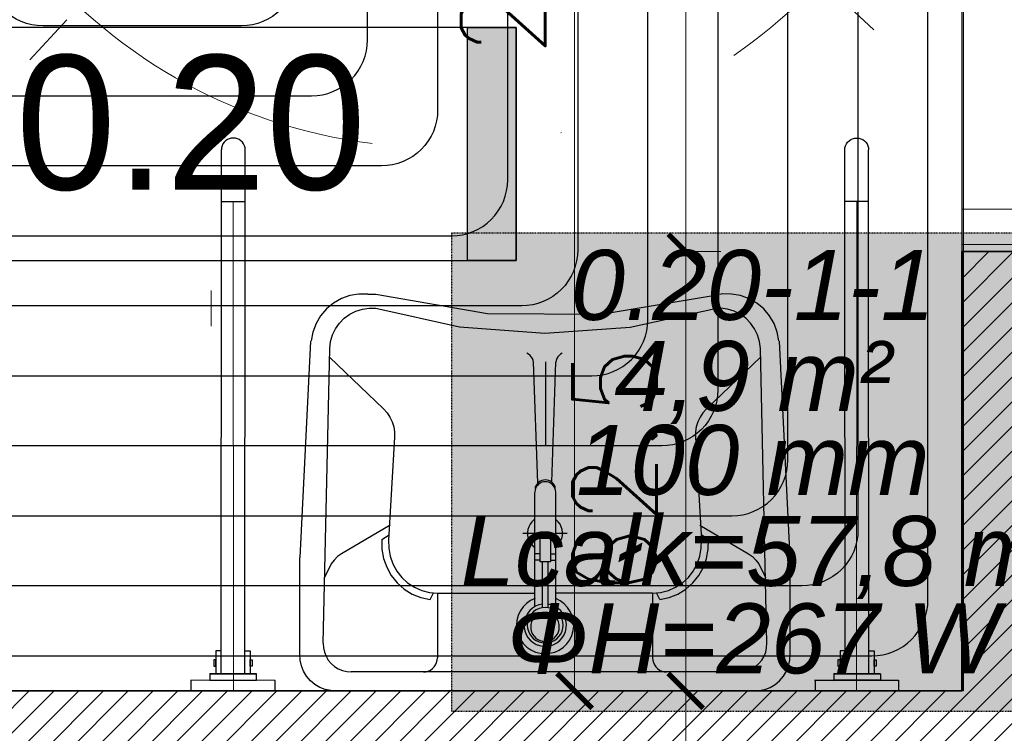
# Model space of a CAD drawing. Header units: millimetres. Extents: x -740 to 33545, y -26688 to 22494.
# Tile 149 of 256: x 10146 to 10287, y 10558 to 10660. Entities that reach past the tile are written whole.
import ezdxf
from ezdxf.enums import TextEntityAlignment as Align
from ezdxf.lldxf.tags import DXFTag

# ---------------------------------------------------------------- set-up
doc = ezdxf.new("R2010")
doc.units = ezdxf.units.MM
doc.header["$MEASUREMENT"] = 0
doc.linetypes.add('ACAD_ISO10W100', pattern=[18, 12, -3, 0, -3])
doc.linetypes.add('HIDDENX2', pattern=[0.1905, 0.127, -0.0635])
doc.layers.get('Defpoints').update_dxf_attribs({"color": 252})
for name, color, linetype in [('A-ARM', 252, 'Continuous'), ('stolarka', 252, 'Continuous'), ('tabelki opis', 252, 'Continuous'), ('WYPOSAŻENIE', 252, 'Continuous')]:
    doc.layers.add(name, color=color, linetype=linetype)
for name, color, linetype, lineweight in [('A_l.przerywana', 252, 'ICAD_ISO03W100', 9), ('A_projektowane sciany', 252, 'Continuous', 35), ('A_ściany projektowane', 252, 'Continuous', 35), ('l.przerywana', 252, 'ICAD_ISO03W100', 5), ('l.wypełnien', 252, 'Continuous', 5), ('Nowe_820-G Rysunki Obrazki_Nr_pióra__23', 252, 'Continuous', 15), ('szraf1', 252, 'Continuous', 5), ('wymiarowanie', 252, 'Continuous', 9)]:
    doc.layers.add(name, color=color, linetype=linetype, lineweight=lineweight)
for name, color, linetype, lineweight, true_color in [('IS_Heating_cooling floor', 7, 'HIDDENX2', 25, 0x008000), ('IS_Strefa podłóg', 7, 'Continuous', 25, 0x008000), ('IS_Wężownica OChP', 7, 'Continuous', 25, 0x800080)]:
    doc.layers.add(name, color=color, linetype=linetype, lineweight=lineweight, true_color=true_color)
doc.styles.add('Arial__I__', font='ariali.ttf')
doc.styles.add('styl2', font='simplex.shx')
tags = doc.linetypes.add('ICAD_ISO03W100', pattern=[30, 12, -18]).pattern_tags.tags
tags[6:7] = [DXFTag(74, 4), DXFTag(75, 0), DXFTag(340, '0'), DXFTag(46, 1.0), DXFTag(50, 0.0), DXFTag(44, 0.0), DXFTag(45, 0.0)]
tags[4:5] = [DXFTag(74, 4), DXFTag(75, 0), DXFTag(340, '0'), DXFTag(46, 1.0), DXFTag(50, 0.0), DXFTag(44, 0.0), DXFTag(45, 0.0)]
doc.dimstyles.new('Skala 1-50', dxfattribs={"dimtxt": 12, "dimasz": 5, "dimexe": 1, "dimexo": 1, "dimgap": 1.5, "dimtad": 1, "dimdec": 1, "dimrnd": 0.5, "dimtxsty": 'styl2', "dimblk": 'ARCHTICK', "dimcen": 5, "dimadec": 0, "dimazin": 0, "dimtfac": 1, "dimtdec": 1, "dimtmove": 1, "dimatfit": 3, "dimldrblk": 'ARCHTICK', "dimfxl": 0, "dimlwd": -1, "dimlwe": -1, "dimarcsym": 0})

# ---------------------------------------------------------------- blocks, each defined once
blk = doc.blocks.new('FOTEL-K')
at = {"linetype": 'ACAD_ISO10W100'}
for p, q in [((5.633, 7.569), (-5.633, -7.569)), ((7.569, -5.633), (-7.569, 5.633))]:
    blk.add_line(p, q, dxfattribs=at)
blk.add_circle((0, 0), 8.291, dxfattribs=at)
blk = doc.blocks.new('_ArchTick')
at = {"color": 0, "linetype": 'ByBlock', "const_width": 0.15}
blk.add_lwpolyline([(-0.5, -0.5), (0.5, 0.5)], dxfattribs=at)
blk = doc.blocks.new('*D2760')
at = {"layer": 'Defpoints', "color": 0}
for p in [(10280.43, 10729.26), (10241.04, 10627.26), (10280.43, 10627.26)]:
    blk.add_point(p, dxfattribs=at)
at = {"layer": 'wymiarowanie', "color": 0}
for p, q in [((10246.04, 10729.26), (10240.04, 10729.26)), ((10241.04, 10729.26), (10241.04, 10720.96)), ((10241.04, 10627.26), (10241.04, 10693.2)), ((10246.04, 10627.26), (10240.04, 10627.26))]:
    blk.add_line(p, q, dxfattribs=at)
at = {"layer": 'wymiarowanie', "color": 0, "xscale": 5, "yscale": 5, "zscale": 5}
for p, rotation in [((10241.04, 10729.26), 90), ((10241.04, 10627.26), 270)]:
    blk.add_blockref('_ArchTick', p, dxfattribs=dict(at, rotation=rotation))
at = {"layer": 'wymiarowanie', "color": 0, "insert": (10233.24, 10707.08), "char_height": 12, "attachment_point": 5, "rotation": 90, "style": 'styl2'}
blk.add_mtext('102', dxfattribs=at)
blk = doc.blocks.new('*D2761')
at = {"layer": 'Defpoints', "color": 0}
for p in [(10280.43, 10627.26), (10241.04, 10564.52), (10280.43, 10564.52)]:
    blk.add_point(p, dxfattribs=at)
at = {"layer": 'wymiarowanie', "color": 0}
for p, q in [((10246.04, 10627.26), (10240.04, 10627.26)), ((10241.04, 10627.26), (10241.04, 10564.52)), ((10246.04, 10564.52), (10240.04, 10564.52))]:
    blk.add_line(p, q, dxfattribs=at)
at = {"layer": 'wymiarowanie', "color": 0, "xscale": 5, "yscale": 5, "zscale": 5}
for p, rotation in [((10241.04, 10627.26), 90), ((10241.04, 10564.52), 270)]:
    blk.add_blockref('_ArchTick', p, dxfattribs=dict(at, rotation=rotation))
at = {"layer": 'wymiarowanie', "color": 0, "insert": (10232.69, 10595.89), "char_height": 12, "attachment_point": 5, "rotation": 90, "style": 'styl2'}
blk.add_mtext('62,5', dxfattribs=at)
blk = doc.blocks.new('*D2762')
at = {"layer": 'Defpoints', "color": 0}
for p in [(10280.43, 10564.52), (10241.04, 10552.52), (10270.21, 10552.52)]:
    blk.add_point(p, dxfattribs=at)
at = {"layer": 'wymiarowanie', "color": 0}
for p, q in [((10246.04, 10564.52), (10240.04, 10564.52)), ((10241.04, 10564.52), (10241.04, 10552.52)), ((10246.04, 10552.52), (10240.04, 10552.52))]:
    blk.add_line(p, q, dxfattribs=at)
at = {"layer": 'wymiarowanie', "color": 0, "xscale": 5, "yscale": 5, "zscale": 5}
for p, rotation in [((10241.04, 10564.52), 90), ((10241.04, 10552.52), 270)]:
    blk.add_blockref('_ArchTick', p, dxfattribs=dict(at, rotation=rotation))
at = {"layer": 'wymiarowanie', "color": 0, "insert": (10233.39, 10542.33), "char_height": 12, "attachment_point": 5, "rotation": 90, "style": 'styl2'}
blk.add_mtext('12', dxfattribs=at)
blk = doc.blocks.new('*D2764')
at = {"layer": 'Defpoints', "color": 0}
for p in [(10225.17, 10791.99), (10246.04, 10791.99), (10245.86, 10564.52)]:
    blk.add_point(p, dxfattribs=at)
at = {"layer": 'wymiarowanie', "color": 0}
for p, q in [((10230.17, 10791.99), (10224.17, 10791.99)), ((10225.17, 10564.52), (10225.17, 10791.99)), ((10230.17, 10564.52), (10224.17, 10564.52))]:
    blk.add_line(p, q, dxfattribs=at)
at = {"layer": 'wymiarowanie', "color": 0, "xscale": 5, "yscale": 5, "zscale": 5}
for p, rotation in [((10225.17, 10791.99), 90), ((10225.17, 10564.52), 270)]:
    blk.add_blockref('_ArchTick', p, dxfattribs=dict(at, rotation=rotation))
at = {"layer": 'wymiarowanie', "color": 0, "insert": (10216.82, 10678.26), "char_height": 12, "attachment_point": 5, "rotation": 90, "style": 'styl2'}
blk.add_mtext('227,5', dxfattribs=at)

msp = doc.modelspace()

# ---------------------------------------------------------------- hatches: boundary and pattern name
at = {"layer": 'IS_Heating_cooling floor', "lineweight": 50, "true_color": 0xffffff, "transparency": 33554687}
msp.add_hatch(color=7, dxfattribs=at).paths.add_polyline_path([(10207.62, 10561.62), (10293.89, 10561.62), (10293.89, 10629.92), (10207.62, 10629.92)])
at = {"layer": 'l.wypełnien'}
h = msp.add_hatch(dxfattribs=at)
h.set_pattern_fill('ANSI31', color=256, scale=20, style=0)
h.paths.add_polyline_path([(10002.23, 10552.52), (10002.23, 10564.52), (10182.4, 10564.52), (10259.5, 10564.52), (10280.43, 10564.52), (10280.43, 10627.26), (10292.43, 10627.26), (10292.43, 10564.52), (10316.23, 10564.52), (10316.23, 10552.52)])
h.paths.add_polyline_path([(10544.19, 10552.52), (10544.19, 10564.52), (10316.23, 10564.52), (10292.43, 10564.52), (10316.23, 10564.52), (10316.23, 10564.52), (10316.23, 10552.52)])
h.paths.add_polyline_path([(10280.43, 10791.99), (10280.43, 10729.26), (10292.43, 10729.26), (10292.43, 10791.99)])
at = {"layer": 'tabelki opis'}
msp.add_hatch(color=256, dxfattribs=at).paths.add_polyline_path([(10216.85, 10626.02), (10216.85, 10659.28), (10209.89, 10659.28), (10209.89, 10626.02)])

# ---------------------------------------------------------------- linework, layer by layer
at = {"layer": 'A-ARM'}
for p, q in [((10191.89, 10620.56), (10190.76, 10619.92)), ((10193.11, 10620.99), (10191.89, 10620.56)), ((10194.39, 10621.21), (10193.11, 10620.99)), ((10195.68, 10621.21), (10194.39, 10621.21)), ((10195.68, 10621.21), (10196.8, 10621.21)), ((10196.8, 10621.21), (10212.76, 10618.41)), ((10228.97, 10618.34), (10244.96, 10620.99)), ((10246.31, 10621.22), (10245.04, 10621.01)), ((10245.04, 10621.01), (10245.04, 10621.01)), ((10247.59, 10621.21), (10246.31, 10621.22)), ((10248.86, 10620.98), (10247.59, 10621.21)), ((10250.07, 10620.53), (10248.86, 10620.98)), ((10251.18, 10619.89), (10250.07, 10620.53)), ((10189.76, 10619.09), (10188.92, 10618.11)), ((10190.76, 10619.92), (10189.76, 10619.09)), ((10193.08, 10618.32), (10193.95, 10618.76)), ((10193.95, 10618.76), (10194.88, 10619.06)), ((10194.88, 10619.06), (10195.84, 10619.19)), ((10195.84, 10619.19), (10196.81, 10619.17)), ((10196.81, 10619.17), (10208.74, 10616.53)), ((10233.12, 10616.49), (10245.06, 10619.1)), ((10245.06, 10619.1), (10245.06, 10619.1)), ((10246.06, 10619.19), (10245.09, 10619.17)), ((10247.02, 10619.06), (10246.06, 10619.19)), ((10247.95, 10618.76), (10247.02, 10619.06)), ((10248.82, 10618.32), (10247.95, 10618.76)), ((10252.17, 10619.07), (10251.18, 10619.89)), ((10253, 10618.09), (10252.17, 10619.07)), ((10188.92, 10618.11), (10188.26, 10617)), ((10191.61, 10617.05), (10192.3, 10617.74)), ((10192.3, 10617.74), (10193.08, 10618.32)), ((10212.76, 10618.41), (10228.97, 10618.34)), ((10249.61, 10617.74), (10248.82, 10618.32)), ((10250.29, 10617.05), (10249.61, 10617.74)), ((10253.65, 10616.98), (10253, 10618.09)), ((10188.26, 10617), (10187.8, 10615.78)), ((10190.62, 10615.36), (10191.05, 10616.24)), ((10191.05, 10616.24), (10191.61, 10617.05)), ((10208.74, 10616.53), (10220.93, 10615.63)), ((10220.93, 10615.63), (10233.12, 10616.49)), ((10250.85, 10616.24), (10250.29, 10617.05)), ((10251.28, 10615.36), (10250.85, 10616.24)), ((10254.11, 10615.77), (10253.65, 10616.98)), ((10187.48, 10614.47), (10185.96, 10583.56)), ((10187.8, 10615.78), (10187.55, 10614.51)), ((10187.55, 10614.51), (10187.55, 10614.51)), ((10190.34, 10614.41), (10190.62, 10615.36)), ((10251.56, 10614.41), (10251.28, 10615.36)), ((10254.35, 10614.51), (10254.11, 10615.77)), ((10255.94, 10583.56), (10254.43, 10614.47)), ((10189.28, 10571.31), (10190.21, 10613.44)), ((10190.21, 10613.44), (10190.34, 10614.41)), ((10251.69, 10613.44), (10251.56, 10614.41)), ((10252.63, 10571.31), (10251.69, 10613.44)), ((10190.19, 10612.17), (10197.91, 10604.8)), ((10218.6, 10612.61), (10218.35, 10612.75)), ((10218.81, 10612.44), (10218.6, 10612.61)), ((10218.99, 10612.23), (10218.81, 10612.44)), ((10219.14, 10611.99), (10218.99, 10612.23)), ((10219.24, 10611.73), (10219.14, 10611.99)), ((10219.29, 10611.46), (10219.24, 10611.73)), ((10222.54, 10611.73), (10222.48, 10611.46)), ((10222.64, 10611.99), (10222.54, 10611.73)), ((10222.79, 10612.23), (10222.64, 10611.99)), ((10222.97, 10612.44), (10222.79, 10612.23)), ((10223.18, 10612.61), (10222.97, 10612.44)), ((10223.42, 10612.75), (10223.18, 10612.61)), ((10251.72, 10612.17), (10243.99, 10604.8)), ((10219.91, 10594.23), (10219.29, 10611.45)), ((10221.91, 10594.33), (10222.48, 10611.45)), ((10222.48, 10611.46), (10222.48, 10611.46)), ((10197.91, 10604.8), (10198.41, 10604.25)), ((10243.99, 10604.8), (10243.49, 10604.25)), ((10198.41, 10604.25), (10198.82, 10603.63)), ((10198.82, 10603.63), (10199.14, 10602.96)), ((10243.08, 10603.63), (10242.77, 10602.96)), ((10243.49, 10604.25), (10243.08, 10603.63)), ((10199.14, 10602.96), (10199.36, 10602.25)), ((10199.36, 10602.25), (10199.47, 10601.52)), ((10242.55, 10602.25), (10242.44, 10601.52)), ((10242.77, 10602.96), (10242.55, 10602.25)), ((10199.47, 10600.77), (10198.63, 10586.04)), ((10199.47, 10601.52), (10199.47, 10600.77)), ((10242.44, 10601.52), (10242.43, 10600.77)), ((10242.43, 10600.77), (10243.27, 10586.04)), ((10219.6, 10593.43), (10219.54, 10593.18)), ((10219.72, 10593.95), (10219.6, 10593.72)), ((10219.6, 10593.72), (10219.6, 10593.72)), ((10219.6, 10593.41), (10219.6, 10593.72)), ((10219.71, 10593.66), (10219.6, 10593.43)), ((10219.86, 10593.87), (10219.71, 10593.66)), ((10219.87, 10594.15), (10219.72, 10593.95)), ((10220.04, 10594.06), (10219.86, 10593.87)), ((10220.05, 10594.32), (10219.87, 10594.15)), ((10220.26, 10594.2), (10220.04, 10594.06)), ((10220.27, 10594.46), (10220.05, 10594.32)), ((10220.49, 10594.31), (10220.26, 10594.2)), ((10220.5, 10594.57), (10220.27, 10594.46)), ((10220.74, 10594.38), (10220.49, 10594.31)), ((10220.74, 10594.63), (10220.5, 10594.57)), ((10221, 10594.65), (10220.74, 10594.63)), ((10221, 10594.4), (10220.74, 10594.38)), ((10221.25, 10594.63), (10221, 10594.65)), ((10221.25, 10594.38), (10221, 10594.4)), ((10221.5, 10594.57), (10221.25, 10594.63)), ((10221.5, 10594.31), (10221.25, 10594.38)), ((10221.73, 10594.46), (10221.5, 10594.57)), ((10221.74, 10594.2), (10221.5, 10594.31)), ((10221.94, 10594.32), (10221.73, 10594.46)), ((10221.95, 10594.06), (10221.74, 10594.2)), ((10222.12, 10594.15), (10221.94, 10594.32)), ((10222.13, 10593.87), (10221.95, 10594.06)), ((10222.28, 10593.95), (10222.12, 10594.15)), ((10222.28, 10593.66), (10222.13, 10593.87)), ((10222.4, 10593.72), (10222.28, 10593.95)), ((10222.39, 10593.43), (10222.28, 10593.66)), ((10222.46, 10593.18), (10222.39, 10593.43)), ((10222.4, 10593.41), (10222.4, 10593.72)), ((10219.54, 10593.18), (10219.52, 10592.92)), ((10219.52, 10576.56), (10219.52, 10592.87)), ((10222.48, 10592.92), (10222.46, 10593.18)), ((10222.48, 10576.54), (10222.48, 10592.92)), ((10198.83, 10588.19), (10191.92, 10584.1)), ((10218.63, 10587.97), (10218.51, 10587.56)), ((10218.82, 10588.34), (10218.63, 10587.97)), ((10219.08, 10588.68), (10218.82, 10588.34)), ((10219.38, 10588.98), (10219.08, 10588.68)), ((10222.83, 10588.67), (10222.53, 10588.97)), ((10223.09, 10588.33), (10222.83, 10588.67)), ((10223.27, 10587.95), (10223.09, 10588.33)), ((10223.4, 10587.55), (10223.27, 10587.95)), ((10243.07, 10588.19), (10249.98, 10584.1)), ((10197.64, 10586.14), (10198.68, 10586.81)), ((10217.78, 10587.03), (10219.51, 10587.03)), ((10218.51, 10587.56), (10218.45, 10587.14)), ((10218.45, 10587.14), (10218.47, 10586.72)), ((10218.47, 10586.72), (10218.56, 10586.3)), ((10220.28, 10582.93), (10220.28, 10586.35)), ((10220.28, 10586.35), (10221.71, 10586.35)), ((10221.71, 10586.35), (10221.71, 10582.93)), ((10222.41, 10587.03), (10224.13, 10587.03)), ((10223.34, 10586.29), (10223.43, 10586.7)), ((10223.45, 10587.13), (10223.4, 10587.55)), ((10223.43, 10586.7), (10223.45, 10587.13)), ((10244.27, 10586.14), (10243.22, 10586.81)), ((10197.64, 10586.14), (10197.66, 10584.78)), ((10198.63, 10586.04), (10198.65, 10584.88)), ((10218.56, 10586.3), (10218.72, 10585.91)), ((10218.72, 10585.91), (10218.94, 10585.55)), ((10218.94, 10585.55), (10219.22, 10585.23)), ((10219.22, 10585.23), (10219.55, 10584.96)), ((10222.41, 10585.03), (10222.68, 10585.22)), ((10222.68, 10585.22), (10222.96, 10585.54)), ((10222.96, 10585.54), (10223.18, 10585.9)), ((10223.18, 10585.9), (10223.34, 10586.29)), ((10243.26, 10584.88), (10243.27, 10586.04)), ((10243.27, 10586.04), (10243.27, 10586.04)), ((10244.25, 10584.78), (10244.27, 10586.14)), ((10185.96, 10569.76), (10185.96, 10583.56)), ((10191.34, 10583.69), (10190.84, 10583.21)), ((10191.92, 10584.1), (10191.34, 10583.69)), ((10197.66, 10584.78), (10197.9, 10583.45)), ((10198.65, 10584.88), (10198.85, 10583.74)), ((10198.85, 10583.74), (10199.24, 10582.65)), ((10220.28, 10584.09), (10219.48, 10584.09)), ((10221.71, 10584.09), (10222.48, 10584.09)), ((10242.67, 10582.65), (10243.05, 10583.74)), ((10243.05, 10583.74), (10243.26, 10584.88)), ((10244.01, 10583.45), (10244.25, 10584.78)), ((10249.98, 10584.1), (10250.56, 10583.69)), ((10250.56, 10583.69), (10251.06, 10583.21)), ((10255.94, 10569.76), (10255.94, 10583.56)), ((10190.41, 10582.65), (10189.49, 10580.7)), ((10190.84, 10583.21), (10190.41, 10582.65)), ((10197.9, 10583.45), (10198.35, 10582.17)), ((10198.35, 10582.17), (10199.01, 10581)), ((10199.24, 10582.65), (10199.79, 10581.64)), ((10220.28, 10583.21), (10219.48, 10583.21)), ((10221.71, 10582.93), (10220.28, 10582.93)), ((10220.58, 10576.44), (10220.58, 10582.93)), ((10221.38, 10576.44), (10221.38, 10582.93)), ((10221.71, 10583.21), (10222.48, 10583.21)), ((10242.11, 10581.64), (10242.67, 10582.65)), ((10242.89, 10581), (10243.55, 10582.17)), ((10243.55, 10582.17), (10244.01, 10583.45)), ((10251.06, 10583.21), (10251.49, 10582.65)), ((10251.49, 10582.65), (10252.41, 10580.7)), ((10199.01, 10581), (10199.86, 10579.94)), ((10199.79, 10581.64), (10200.5, 10580.73)), ((10200.5, 10580.73), (10201.34, 10579.95)), ((10240.56, 10579.95), (10241.41, 10580.73)), ((10241.41, 10580.73), (10242.11, 10581.64)), ((10242.04, 10579.94), (10242.89, 10581)), ((10199.86, 10579.94), (10200.86, 10579.05)), ((10201.34, 10579.95), (10202.3, 10579.33)), ((10202.3, 10579.33), (10203.35, 10578.86)), ((10238.56, 10578.86), (10239.6, 10579.33)), ((10239.6, 10579.33), (10240.56, 10579.95)), ((10241.04, 10579.05), (10242.04, 10579.94)), ((10200.86, 10579.05), (10202, 10578.34)), ((10202, 10578.34), (10203.24, 10577.84)), ((10203.35, 10578.86), (10204.46, 10578.58)), ((10204.46, 10578.58), (10205.59, 10578.49)), ((10204.55, 10577.55), (10205.05, 10578.51)), ((10205.59, 10578.49), (10219.51, 10578.49)), ((10205.59, 10578.49), (10205.59, 10569.24)), ((10236.31, 10578.49), (10222.41, 10578.49)), ((10236.31, 10578.49), (10237.45, 10578.58)), ((10236.31, 10578.49), (10236.31, 10569.24)), ((10237.36, 10577.55), (10236.85, 10578.51)), ((10237.45, 10578.58), (10238.56, 10578.86)), ((10238.66, 10577.84), (10239.9, 10578.34)), ((10239.9, 10578.34), (10241.04, 10579.05)), ((10203.24, 10577.84), (10204.55, 10577.55)), ((10217.82, 10576.5), (10217.42, 10575.91)), ((10218.32, 10577), (10217.82, 10576.5)), ((10218.89, 10577.41), (10218.32, 10577)), ((10219.53, 10577.72), (10218.89, 10577.41)), ((10219.59, 10576.6), (10219.15, 10576.32)), ((10220.07, 10576.8), (10219.59, 10576.6)), ((10220.58, 10576.91), (10220.07, 10576.8)), ((10221.94, 10576.78), (10221.44, 10576.9)), ((10221.44, 10576.9), (10221.44, 10576.9)), ((10222.42, 10576.57), (10221.94, 10576.78)), ((10222.85, 10576.29), (10222.42, 10576.57)), ((10223.11, 10577.38), (10222.48, 10577.7)), ((10222.48, 10577.7), (10222.48, 10577.7)), ((10223.68, 10576.96), (10223.11, 10577.38)), ((10224.17, 10576.45), (10223.68, 10576.96)), ((10237.36, 10577.55), (10238.66, 10577.84)), ((10217.13, 10575.27), (10216.95, 10574.59)), ((10217.42, 10575.91), (10217.13, 10575.27)), ((10218.2, 10575.11), (10218.03, 10574.62)), ((10218.44, 10575.57), (10218.2, 10575.11)), ((10218.77, 10575.98), (10218.44, 10575.57)), ((10218.76, 10575.17), (10218.57, 10574.77)), ((10219.01, 10575.53), (10218.76, 10575.17)), ((10219.15, 10576.32), (10218.77, 10575.98)), ((10219.33, 10575.84), (10219.01, 10575.53)), ((10219.7, 10576.1), (10219.33, 10575.84)), ((10219.64, 10575.25), (10219.39, 10574.99)), ((10219.93, 10575.45), (10219.64, 10575.25)), ((10220.1, 10576.28), (10219.7, 10576.1)), ((10220.25, 10575.61), (10219.93, 10575.45)), ((10220.53, 10576.4), (10220.1, 10576.28)), ((10220.6, 10575.7), (10220.25, 10575.61)), ((10220.98, 10576.44), (10220.53, 10576.4)), ((10220.95, 10575.73), (10220.6, 10575.7)), ((10221.31, 10575.7), (10220.95, 10575.73)), ((10221.42, 10576.4), (10220.98, 10576.44)), ((10221.65, 10575.61), (10221.31, 10575.7)), ((10221.86, 10576.28), (10221.42, 10576.4)), ((10221.97, 10575.45), (10221.65, 10575.61)), ((10222.26, 10576.1), (10221.86, 10576.28)), ((10222.26, 10575.25), (10221.97, 10575.45)), ((10222.63, 10575.84), (10222.26, 10576.1)), ((10222.51, 10574.99), (10222.26, 10575.25)), ((10222.94, 10575.53), (10222.63, 10575.84)), ((10223.23, 10575.93), (10222.85, 10576.29)), ((10223.2, 10575.17), (10222.94, 10575.53)), ((10223.39, 10574.77), (10223.2, 10575.17)), ((10223.55, 10575.52), (10223.23, 10575.93)), ((10223.78, 10575.06), (10223.55, 10575.52)), ((10224.56, 10575.87), (10224.17, 10576.45)), ((10224.84, 10575.22), (10224.56, 10575.87)), ((10225.01, 10574.53), (10224.84, 10575.22)), ((10216.95, 10574.59), (10216.9, 10573.88)), ((10216.9, 10573.88), (10216.96, 10573.18)), ((10218.03, 10574.62), (10217.95, 10574.11)), ((10217.95, 10574.11), (10217.96, 10573.59)), ((10218.45, 10574.34), (10218.41, 10573.9)), ((10218.41, 10573.9), (10218.45, 10573.46)), ((10218.57, 10574.77), (10218.45, 10574.34)), ((10218.94, 10574.02), (10218.91, 10573.66)), ((10219.03, 10574.37), (10218.94, 10574.02)), ((10219.18, 10574.7), (10219.03, 10574.37)), ((10219.39, 10574.99), (10219.18, 10574.7)), ((10222.72, 10574.7), (10222.51, 10574.99)), ((10222.87, 10574.37), (10222.72, 10574.7)), ((10222.96, 10574.02), (10222.87, 10574.37)), ((10222.99, 10573.66), (10222.96, 10574.02)), ((10223.51, 10574.34), (10223.39, 10574.77)), ((10223.54, 10573.9), (10223.51, 10574.34)), ((10223.51, 10573.46), (10223.54, 10573.9)), ((10223.94, 10574.56), (10223.78, 10575.06)), ((10224.01, 10574.05), (10223.94, 10574.56)), ((10223.99, 10573.53), (10224.01, 10574.05)), ((10224.99, 10573.13), (10225.06, 10573.83)), ((10225.06, 10573.83), (10225.01, 10574.53)), ((10216.96, 10573.18), (10217.14, 10572.5)), ((10217.14, 10572.5), (10217.44, 10571.86)), ((10217.96, 10573.59), (10218.06, 10573.08)), ((10218.06, 10573.08), (10218.24, 10572.59)), ((10218.24, 10572.59), (10218.51, 10572.15)), ((10218.45, 10573.46), (10218.57, 10573.04)), ((10218.57, 10573.04), (10218.76, 10572.64)), ((10218.76, 10572.64), (10219.01, 10572.27)), ((10218.91, 10573.66), (10218.94, 10573.3)), ((10218.94, 10573.3), (10219.03, 10572.95)), ((10219.03, 10572.95), (10219.18, 10572.62)), ((10219.18, 10572.62), (10219.39, 10572.33)), ((10219.39, 10572.33), (10219.64, 10572.07)), ((10222.26, 10572.07), (10222.51, 10572.33)), ((10222.51, 10572.33), (10222.72, 10572.62)), ((10222.72, 10572.62), (10222.87, 10572.95)), ((10222.87, 10572.95), (10222.96, 10573.3)), ((10222.94, 10572.27), (10223.2, 10572.64)), ((10222.96, 10573.3), (10222.99, 10573.66)), ((10223.2, 10572.64), (10223.39, 10573.04)), ((10223.39, 10573.04), (10223.51, 10573.46)), ((10223.41, 10572.1), (10223.69, 10572.54)), ((10223.69, 10572.54), (10223.88, 10573.02)), ((10223.88, 10573.02), (10223.99, 10573.53)), ((10224.48, 10571.81), (10224.79, 10572.45)), ((10224.79, 10572.45), (10224.99, 10573.13)), ((10189.28, 10571.31), (10189.31, 10570.67)), ((10217.44, 10571.86), (10217.85, 10571.28)), ((10217.85, 10571.28), (10218.35, 10570.78)), ((10218.51, 10572.15), (10218.84, 10571.75)), ((10218.84, 10571.75), (10219.24, 10571.42)), ((10219.01, 10572.27), (10219.33, 10571.96)), ((10219.24, 10571.42), (10219.69, 10571.16)), ((10219.33, 10571.96), (10219.7, 10571.71)), ((10219.64, 10572.07), (10219.93, 10571.87)), ((10219.69, 10571.16), (10220.18, 10570.98)), ((10219.7, 10571.71), (10220.1, 10571.52)), ((10219.93, 10571.87), (10220.25, 10571.71)), ((10220.1, 10571.52), (10220.53, 10571.41)), ((10220.18, 10570.98), (10220.69, 10570.88)), ((10220.25, 10571.71), (10220.6, 10571.62)), ((10220.53, 10571.41), (10220.98, 10571.37)), ((10220.6, 10571.62), (10220.95, 10571.59)), ((10220.69, 10570.88), (10221.21, 10570.88)), ((10220.95, 10571.59), (10221.31, 10571.62)), ((10220.98, 10571.37), (10221.42, 10571.41)), ((10221.21, 10570.88), (10221.72, 10570.96)), ((10221.31, 10571.62), (10221.65, 10571.71)), ((10221.42, 10571.41), (10221.86, 10571.52)), ((10221.65, 10571.71), (10221.97, 10571.87)), ((10221.72, 10570.96), (10222.21, 10571.13)), ((10221.86, 10571.52), (10222.26, 10571.71)), ((10221.97, 10571.87), (10222.26, 10572.07)), ((10222.21, 10571.13), (10222.66, 10571.38)), ((10222.26, 10571.71), (10222.63, 10571.96)), ((10222.63, 10571.96), (10222.94, 10572.27)), ((10222.66, 10571.38), (10223.07, 10571.71)), ((10223.07, 10571.71), (10223.41, 10572.1)), ((10223.57, 10570.74), (10224.07, 10571.24)), ((10224.07, 10571.24), (10224.48, 10571.81)), ((10252.59, 10570.67), (10252.62, 10571.31)), ((10252.62, 10571.31), (10252.62, 10571.31)), ((10186, 10568.92), (10185.96, 10569.76)), ((10185.96, 10569.76), (10185.96, 10569.76)), ((10189.31, 10570.67), (10189.45, 10570.05)), ((10189.45, 10570.05), (10189.69, 10569.46)), ((10218.35, 10570.78), (10218.93, 10570.37)), ((10218.93, 10570.37), (10219.57, 10570.07)), ((10219.57, 10570.07), (10220.25, 10569.89)), ((10220.25, 10569.89), (10220.95, 10569.82)), ((10220.95, 10569.82), (10221.66, 10569.88)), ((10221.66, 10569.88), (10222.34, 10570.05)), ((10222.34, 10570.05), (10222.98, 10570.35)), ((10222.98, 10570.35), (10223.57, 10570.74)), ((10252.22, 10569.46), (10252.45, 10570.05)), ((10252.45, 10570.05), (10252.59, 10570.67)), ((10255.9, 10568.92), (10255.94, 10569.76)), ((10255.94, 10569.76), (10255.94, 10569.76)), ((10186.18, 10568.1), (10186, 10568.92)), ((10186.49, 10567.32), (10186.18, 10568.1)), ((10189.69, 10569.46), (10190.01, 10568.91)), ((10190.01, 10568.91), (10190.42, 10568.42)), ((10190.42, 10568.42), (10190.9, 10568)), ((10205.12, 10567.94), (10205.32, 10568.23)), ((10205.32, 10568.23), (10205.47, 10568.55)), ((10205.47, 10568.55), (10205.56, 10568.89)), ((10205.56, 10568.89), (10205.59, 10569.24)), ((10236.31, 10569.24), (10236.34, 10568.89)), ((10236.34, 10568.89), (10236.43, 10568.55)), ((10236.43, 10568.55), (10236.58, 10568.23)), ((10236.58, 10568.23), (10236.78, 10567.94)), ((10251.01, 10568), (10251.48, 10568.42)), ((10251.48, 10568.42), (10251.89, 10568.91)), ((10251.89, 10568.91), (10252.22, 10569.46)), ((10255.42, 10567.32), (10255.72, 10568.1)), ((10255.72, 10568.1), (10255.9, 10568.92)), ((10186.92, 10566.6), (10186.49, 10567.32)), ((10190.9, 10568), (10191.44, 10567.67)), ((10191.44, 10567.67), (10192.02, 10567.42)), ((10192.02, 10567.42), (10192.64, 10567.27)), ((10192.64, 10567.27), (10193.28, 10567.22)), ((10248.63, 10567.22), (10193.28, 10567.22)), ((10193.28, 10567.22), (10193.28, 10567.22)), ((10203.6, 10567.22), (10203.94, 10567.25)), ((10203.94, 10567.25), (10204.28, 10567.34)), ((10204.28, 10567.34), (10204.59, 10567.49)), ((10204.59, 10567.49), (10204.88, 10567.69)), ((10204.88, 10567.69), (10205.12, 10567.94)), ((10236.78, 10567.94), (10237.02, 10567.69)), ((10237.02, 10567.69), (10237.31, 10567.49)), ((10237.31, 10567.49), (10237.62, 10567.34)), ((10237.62, 10567.34), (10237.96, 10567.25)), ((10237.96, 10567.25), (10238.3, 10567.22)), ((10248.63, 10567.22), (10249.26, 10567.27)), ((10249.26, 10567.27), (10249.88, 10567.42)), ((10249.88, 10567.42), (10250.46, 10567.67)), ((10250.46, 10567.67), (10251.01, 10568)), ((10254.98, 10566.6), (10255.42, 10567.32)), ((10187.46, 10565.96), (10186.92, 10566.6)), ((10188.1, 10565.43), (10187.46, 10565.96)), ((10188.81, 10565.01), (10188.1, 10565.43)), ((10253.09, 10565.01), (10253.81, 10565.43)), ((10253.81, 10565.43), (10254.44, 10565.96)), ((10254.44, 10565.96), (10254.98, 10566.6)), ((10189.59, 10564.71), (10188.81, 10565.01)), ((10190.4, 10564.55), (10189.59, 10564.71)), ((10191.23, 10564.53), (10190.4, 10564.55)), ((10191.23, 10564.53), (10250.67, 10564.53)), ((10250.67, 10564.53), (10251.5, 10564.55)), ((10251.5, 10564.55), (10252.31, 10564.71)), ((10252.31, 10564.71), (10253.09, 10565.01))]:
    msp.add_line(p, q, dxfattribs=at)
at = {"layer": 'A_l.przerywana', "ltscale": 0.3}
msp.add_lwpolyline([(10292.43, 10627.26), (10280.43, 10627.26)], dxfattribs=at)
at = {"layer": 'A_projektowane sciany'}
msp.add_line((10292.43, 10627.26), (10280.43, 10627.26), dxfattribs=at)
msp.add_lwpolyline([(10280.43, 10564.52), (10002.23, 10564.52)], dxfattribs=at)
at = {"layer": 'A_ściany projektowane'}
msp.add_line((10280.43, 10627.26), (10280.43, 10564.52), dxfattribs=at)
at = {"layer": 'IS_Heating_cooling floor'}
msp.add_lwpolyline([(10207.62, 10561.62), (10293.89, 10561.62), (10293.89, 10629.92), (10207.62, 10629.92)], close=True, dxfattribs=at)
at = {"layer": 'IS_Strefa podłóg', "extrusion": (0, -2.47343e-60, -1)}
msp.add_lwpolyline([(-10280.62, 10564.51), (-10066.29, 10564.51), (-10066.29, 10792.05), (-10280.62, 10792.05)], close=True, dxfattribs=at)
at = {"layer": 'IS_Wężownica OChP', "color": 52, "true_color": 0xc8c800, "transparency": 33554687, "extrusion": (0, 0, -1)}
for points in [[(-10140.8, 10569.51), (-10267.62, 10569.51, -0.414222), (-10275.62, 10577.51), (-10275.62, 10779.05, -0.41421), (-10267.62, 10787.05), (-10079.29, 10787.05, -0.414214)], [(-10089.29, 10777.05), (-10257.62, 10777.05, 0.41421), (-10265.62, 10769.05), (-10265.62, 10587.51, 0.414221), (-10257.62, 10579.51), (-10133.25, 10579.51, -0.414214)], [(-10127.57, 10589.51), (-10247.62, 10589.51, -0.414221), (-10255.62, 10597.51), (-10255.62, 10759.05, -0.41421), (-10247.62, 10767.05), (-10099.29, 10767.05, -0.414214)], [(-10109.29, 10757.05), (-10237.62, 10757.05, 0.41421), (-10245.62, 10749.05), (-10245.62, 10607.51, 0.41422), (-10237.62, 10599.51), (-10117.57, 10599.51, -0.414214)], [(-10107.57, 10609.51), (-10227.62, 10609.51, -0.41422), (-10235.62, 10617.51), (-10235.62, 10739.05, -0.41421), (-10227.62, 10747.05), (-10119.29, 10747.05, -0.414214)], [(-10129.29, 10737.05), (-10217.62, 10737.05, 0.414211), (-10225.62, 10729.05), (-10225.62, 10627.51, 0.41422), (-10217.62, 10619.51), (-10109.29, 10619.51, 0.41421)], [(-10119.29, 10629.51), (-10207.62, 10629.51, -0.414219), (-10215.62, 10637.51), (-10215.62, 10719.05, -0.414211), (-10207.62, 10727.05), (-10139.29, 10727.05, -0.414214)], [(-10141.29, 10709.05, 0.414214), (-10149.29, 10717.05), (-10197.62, 10717.05, 0.41421), (-10205.62, 10709.05), (-10205.62, 10647.51, 0.414219), (-10197.62, 10639.51), (-10129.29, 10639.51, 0.414211)], [(-10139.29, 10649.51), (-10187.62, 10649.51, -0.414219), (-10195.62, 10657.51), (-10195.62, 10699.05, -0.414211), (-10187.62, 10707.05), (-10159.29, 10707.05, -0.414214), (-10151.29, 10699.05), (-10151.29, 10677.51, -0.414211), (-10159.29, 10669.51), (-10170.72, 10669.51, -0.41422), (-10175.62, 10674.41), (-10175.62, 10674.61, -0.414208), (-10170.72, 10679.51), (-10168.31, 10679.51, 0.414211), (-10161.29, 10686.53), (-10161.29, 10689.05, 0.414214), (-10169.29, 10697.05), (-10177.62, 10697.05, 0.41421), (-10185.62, 10689.05), (-10185.62, 10667.51, 0.41422), (-10177.62, 10659.51), (-10149.29, 10659.51, 0.414211), (-10141.29, 10667.51)]]:
    msp.add_lwpolyline(points, format="xyb", dxfattribs=at)
at = {"layer": 'l.przerywana'}
for p, q in [((10176.45, 10634.43), (10176.47, 10564.53)), ((10265.45, 10634.43), (10265.43, 10564.53))]:
    msp.add_line(p, q, dxfattribs=at)
at = {"layer": 'l.przerywana', "ltscale": 0.3}
msp.add_lwpolyline([(10292.43, 10627.26), (10280.43, 10627.26), (10280.43, 10729.26), (10292.43, 10729.26)], dxfattribs=at)
at = {"layer": 'Nowe_820-G Rysunki Obrazki_Nr_pióra__23', "linetype": 'Continuous', "lineweight": 15}
msp.add_lwpolyline([(10173.3, 10616.64), (10173.3, 10621.72)], dxfattribs=at)
at = {"layer": 'stolarka', "lineweight": 9}
msp.add_lwpolyline([(10290.46, 10633.31), (10290.46, 10631.79), (10292.43, 10631.79), (10292.43, 10628.26), (10280.43, 10628.26), (10280.43, 10633.31), (10290.46, 10633.31)], dxfattribs=at)
at = {"layer": 'tabelki opis'}
msp.add_lwpolyline([(10216.85, 10659.28), (10133.69, 10659.28), (10133.69, 10626.02), (10216.85, 10626.02), (10216.85, 10659.28)], dxfattribs=at)
msp.add_lwpolyline([(10216.85, 10626.02), (10209.89, 10626.02), (10209.89, 10659.28), (10216.85, 10659.28)], close=True, dxfattribs=at)
at = {"layer": 'WYPOSAŻENIE'}
for p, q in [((10174.98, 10642.64), (10174.86, 10642.38)), ((10175.15, 10642.89), (10174.98, 10642.64)), ((10175.36, 10643.1), (10175.15, 10642.89)), ((10175.61, 10643.27), (10175.36, 10643.1)), ((10175.87, 10643.39), (10175.61, 10643.27)), ((10176.16, 10643.47), (10175.87, 10643.39)), ((10176.46, 10643.49), (10176.16, 10643.47)), ((10176.75, 10643.47), (10176.46, 10643.49)), ((10177.04, 10643.39), (10176.75, 10643.47)), ((10177.31, 10643.27), (10177.04, 10643.39)), ((10177.55, 10643.1), (10177.31, 10643.27)), ((10177.76, 10642.89), (10177.55, 10643.1)), ((10177.93, 10642.64), (10177.76, 10642.89)), ((10178.05, 10642.37), (10177.93, 10642.64)), ((10263.85, 10642.37), (10263.97, 10642.64)), ((10263.97, 10642.64), (10264.14, 10642.89)), ((10264.14, 10642.89), (10264.35, 10643.1)), ((10264.35, 10643.1), (10264.6, 10643.27)), ((10264.6, 10643.27), (10264.86, 10643.39)), ((10264.86, 10643.39), (10265.15, 10643.47)), ((10265.15, 10643.47), (10265.45, 10643.49)), ((10265.45, 10643.49), (10265.74, 10643.47)), ((10265.74, 10643.47), (10266.03, 10643.39)), ((10266.03, 10643.39), (10266.3, 10643.27)), ((10266.3, 10643.27), (10266.54, 10643.1)), ((10266.54, 10643.1), (10266.75, 10642.89)), ((10266.75, 10642.89), (10266.92, 10642.64)), ((10266.92, 10642.64), (10267.04, 10642.38)), ((10174.75, 10634.43), (10174.76, 10641.79)), ((10174.78, 10642.09), (10174.76, 10641.79)), ((10174.86, 10642.38), (10174.78, 10642.09)), ((10178.13, 10642.09), (10178.05, 10642.37)), ((10178.16, 10641.79), (10178.13, 10642.09)), ((10178.15, 10634.43), (10178.16, 10641.79)), ((10263.75, 10641.79), (10263.77, 10642.09)), ((10263.75, 10634.43), (10263.75, 10641.79)), ((10263.77, 10642.09), (10263.85, 10642.37)), ((10267.04, 10642.38), (10267.12, 10642.09)), ((10267.12, 10642.09), (10267.15, 10641.79)), ((10267.15, 10634.43), (10267.15, 10641.79)), ((10174.71, 10566.94), (10174.75, 10634.43)), ((10174.75, 10634.43), (10178.15, 10634.43)), ((10178.11, 10566.94), (10178.15, 10634.43)), ((10263.79, 10566.94), (10263.75, 10634.43)), ((10267.15, 10634.43), (10263.75, 10634.43)), ((10267.19, 10566.94), (10267.15, 10634.43)), ((10221.08, 10599.53), (10221.08, 10611.53)), ((10174.72, 10570.23), (10173.98, 10570.23)), ((10173.98, 10570.23), (10173.98, 10566.95)), ((10178.11, 10570.22), (10178.84, 10570.22)), ((10178.84, 10570.22), (10178.84, 10566.94)), ((10263.8, 10570.22), (10263.06, 10570.22)), ((10263.06, 10570.22), (10263.07, 10566.94)), ((10267.19, 10570.23), (10267.92, 10570.23)), ((10267.92, 10570.23), (10267.92, 10566.95)), ((10173.98, 10568.93), (10173.68, 10568.93)), ((10173.68, 10568.93), (10173.68, 10568.05)), ((10173.98, 10568.05), (10173.98, 10568.93)), ((10178.84, 10568.05), (10178.84, 10568.93)), ((10178.84, 10568.93), (10179.14, 10568.93)), ((10179.14, 10568.93), (10179.14, 10568.05)), ((10263.07, 10568.93), (10262.76, 10568.93)), ((10262.76, 10568.93), (10262.76, 10568.05)), ((10263.07, 10568.05), (10263.07, 10568.93)), ((10267.92, 10568.05), (10267.92, 10568.93)), ((10267.92, 10568.93), (10268.22, 10568.93)), ((10268.22, 10568.93), (10268.23, 10568.05)), ((10173.07, 10566.95), (10179.74, 10566.94)), ((10179.75, 10566.94), (10173.08, 10566.95)), ((10173.08, 10566.95), (10173.08, 10566.03)), ((10173.68, 10568.05), (10173.98, 10568.05)), ((10173.98, 10566.95), (10174.71, 10566.94)), ((10178.84, 10566.94), (10178.1, 10566.94)), ((10179.14, 10568.05), (10178.84, 10568.05)), ((10179.74, 10566.94), (10179.74, 10566.02)), ((10262.15, 10566.94), (10268.83, 10566.95)), ((10268.84, 10566.95), (10262.16, 10566.94)), ((10262.16, 10566.94), (10262.16, 10566.02)), ((10262.76, 10568.05), (10263.07, 10568.05)), ((10263.07, 10566.94), (10263.8, 10566.94)), ((10267.92, 10566.95), (10267.19, 10566.94)), ((10268.23, 10568.05), (10267.92, 10568.05)), ((10268.83, 10566.95), (10268.83, 10566.03)), ((10170.41, 10566.03), (10170.41, 10564.53)), ((10182.41, 10566.02), (10170.41, 10566.03)), ((10179.74, 10566.02), (10173.07, 10566.03)), ((10173.08, 10566.03), (10179.75, 10566.03)), ((10182.4, 10566.02), (10182.4, 10564.52)), ((10259.43, 10566.03), (10271.43, 10566.03)), ((10259.5, 10566.02), (10259.5, 10564.52)), ((10268.83, 10566.03), (10262.15, 10566.03)), ((10262.16, 10566.02), (10268.84, 10566.03)), ((10271.43, 10566.03), (10271.43, 10564.53)), ((10170.41, 10564.53), (10182.41, 10564.52))]:
    msp.add_line(p, q, dxfattribs=at)

# ---------------------------------------------------------------- block references
at = {"layer": 'szraf1', "linetype": 'ByBlock', "xscale": -9.036144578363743, "yscale": 9.03614457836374, "zscale": 9.036144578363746, "rotation": 190.3790015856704}
msp.add_blockref('FOTEL-K', (10205.51, 10717.07), dxfattribs=at)

# ---------------------------------------------------------------- texts
at = {"layer": 'IS_Heating_cooling floor', "style": 'Arial__I__'}
for s, p in [('0.20-1-1', (10250.62, 10614.51)), ('100 mm', (10250.62, 10589.51))]:
    msp.add_text(s, height=10, dxfattribs=at).set_placement(p, align=Align.BOTTOM_CENTER)
for s, p in [('4,9 m²', (10250.62, 10609.51)), ('Lcałk=57,8 m', (10250.62, 10584.51))]:
    msp.add_text(s, height=10, dxfattribs=at).set_placement(p, align=Align.MIDDLE_CENTER)
msp.add_text('ΦH=267 W', height=10, dxfattribs=at).set_placement((10250.62, 10577.01), align=Align.TOP_CENTER)
at = {"layer": 'tabelki opis', "insert": (10145.42, 10655.33), "char_height": 19.2, "width": 56.7, "attachment_point": 1}
msp.add_mtext('{\\fCentury Gothic|b0|i0|c238|p34;0.20}', dxfattribs=at)
at = {"layer": 'wymiarowanie', "insert": (5416.61, 10685.24), "char_height": 12, "width": 621.5287, "attachment_point": 1}
msp.add_mtext('\\pi202.60874;{\\fCentury Gothic|b0|i0|c238|p34;Pokrycie dachowe projektowana blachodachówka}\\P\\pi470.78474;{\\fCentury Gothic|b0|i0|c238|p34;w kolorze RAL 7016}', dxfattribs=at)

# ---------------------------------------------------------------- dimensions: what is measured, and where the dimension line sits
at = {"layer": 'wymiarowanie'}
for base, p1, p2, picture, middle in [((10225.17, 10791.99), (10245.86, 10564.52), (10246.04, 10791.99), '*D2764', (10216.82, 10678.26)), ((10241.04, 10564.52), (10280.43, 10627.26), (10280.43, 10564.52), '*D2761', (10232.69, 10595.89))]:
    dim = msp.add_linear_dim(base=base, p1=p1, p2=p2, angle=90, dimstyle='Skala 1-50', dxfattribs=at)
    dim.commit()
    dim.dimension.update_dxf_attribs({"geometry": picture, "text_midpoint": middle})
for base, p1, p2, picture, middle in [((10241.04, 10627.26), (10280.43, 10729.26), (10280.43, 10627.26), '*D2760', (10241.04, 10707.08)), ((10241.04, 10552.52), (10280.43, 10564.52), (10270.21, 10552.52), '*D2762', (10241.04, 10542.33))]:
    dim = msp.add_linear_dim(base=base, p1=p1, p2=p2, angle=90, dimstyle='Skala 1-50', dxfattribs=at)
    dim.commit()
    dim.dimension.update_dxf_attribs({"geometry": picture, "text_midpoint": middle, "dimtype": 160})

doc.saveas('drawing.dxf')
